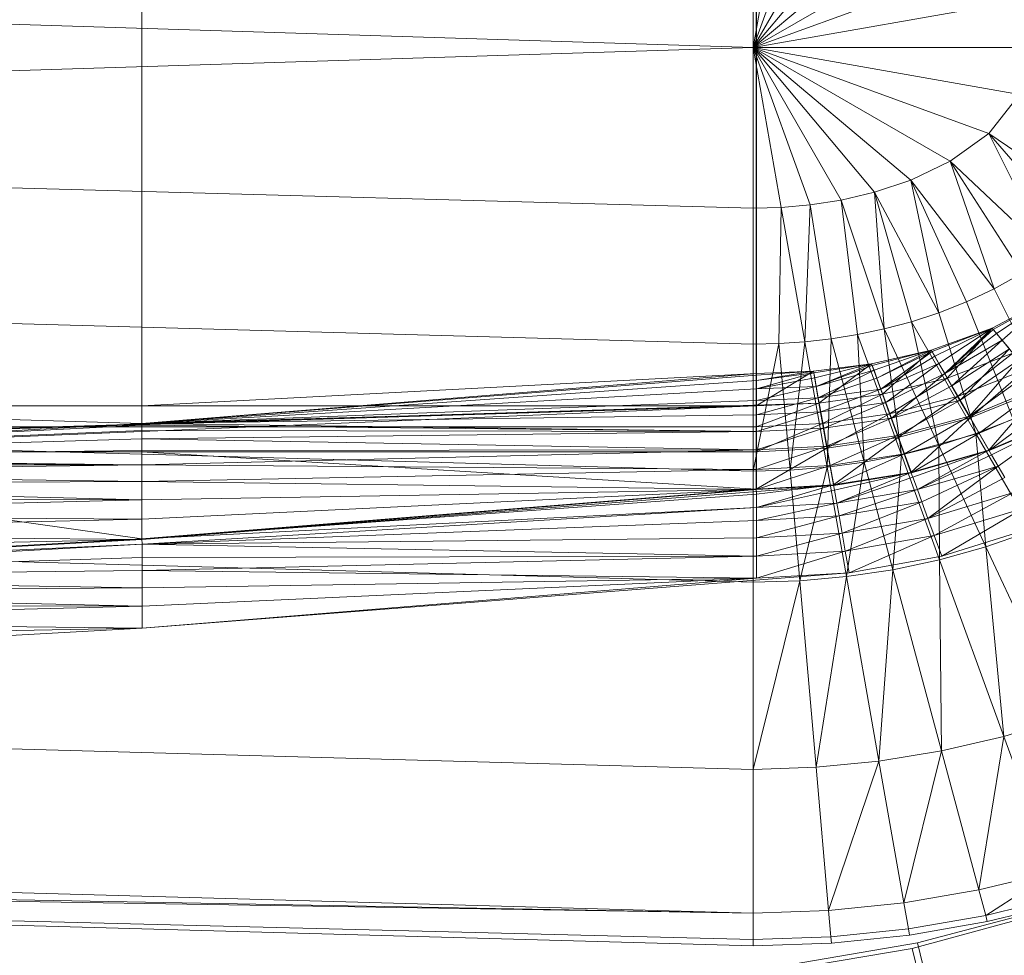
# Model space of a CAD drawing. Header units: metres. Extents: x 397.7 to 427.5, y 12.7 to 28.4.
# Tile 56 of 128: x 407.926 to 408.111, y 26.141 to 26.316. Entities that reach past the tile are written whole.
import ezdxf

# ---------------------------------------------------------------- set-up
doc = ezdxf.new("R2010")
doc.units = ezdxf.units.M
doc.layers.add('A-DETL-____-MBND', color=7, linetype='Continuous', lineweight=18)

# ---------------------------------------------------------------- blocks, each defined once
blk = doc.blocks.new('Family - Inodor P5-151873-08_ENLLUMENAT_P5')
at = {"layer": 'A-DETL-____-MBND', "color": 253, "true_color": 0xaaaaaa}
for p, q in [((0.39665, 0.26697), (0.39665, 0.13288)), ((0.39665, 0.26697), (0.39665, 0.13288)), ((0.39665, 0.13288), (0.39665, 0.26697)), ((0.39665, 0.13288), (0.39665, 0.26697)), ((0.51154, 0.26697), (0.51154, 0.13288)), ((0.51154, 0.13288), (0.51154, 0.26697)), ((0.5116, 0.13894), (0.5116, 0.2609)), ((0.5116, 0.13894), (0.5116, 0.2609)), ((0.51095, 0.19991), (0.51095, 0.22997)), ((0.51623, 0.22982), (0.51095, 0.19991)), ((0.52166, 0.22933), (0.51095, 0.19991)), ((0.52742, 0.22843), (0.51095, 0.19991)), ((0.53366, 0.22697), (0.51095, 0.19991)), ((0.54048, 0.22469), (0.51095, 0.19991)), ((0.54779, 0.22118), (0.51095, 0.19991)), ((0.51095, 0.19991), (0.00127, 0.2159)), ((0.55503, 0.21596), (0.51095, 0.19991)), ((0.5608, 0.2087), (0.51095, 0.19991)), ((0.51095, 0.19991), (0.00127, 0.18393)), ((0.56308, 0.19991), (0.51095, 0.19991)), ((0.5608, 0.19112), (0.51095, 0.19991)), ((0.55503, 0.18387), (0.51095, 0.19991)), ((0.51095, 0.19991), (0.51095, 0.16986)), ((0.54779, 0.17865), (0.51095, 0.19991)), ((0.54048, 0.17514), (0.51095, 0.19991)), ((0.53366, 0.17286), (0.51095, 0.19991)), ((0.52742, 0.17139), (0.51095, 0.19991)), ((0.52166, 0.1705), (0.51095, 0.19991)), ((0.51623, 0.17001), (0.51095, 0.19991)), ((0.5608, 0.19112), (0.55503, 0.18387)), ((0.51095, 0.16986), (0.00127, 0.18393)), ((0.55503, 0.18387), (0.54779, 0.17865)), ((0.57592, 0.16962), (0.55503, 0.18387)), ((0.55503, 0.18387), (0.56637, 0.16111)), ((0.5713, 0.16507), (0.55503, 0.18387)), ((0.54779, 0.17865), (0.54048, 0.17514)), ((0.56637, 0.16111), (0.54779, 0.17865)), ((0.54779, 0.17865), (0.55607, 0.1548)), ((0.56126, 0.1577), (0.54779, 0.17865)), ((0.54048, 0.17514), (0.53366, 0.17286)), ((0.55607, 0.1548), (0.54048, 0.17514)), ((0.54048, 0.17514), (0.54568, 0.15031)), ((0.55086, 0.15235), (0.54048, 0.17514)), ((0.52742, 0.17139), (0.52166, 0.1705)), ((0.53366, 0.17286), (0.52742, 0.17139)), ((0.53549, 0.14729), (0.52742, 0.17139)), ((0.52742, 0.17139), (0.53049, 0.14623)), ((0.54568, 0.15031), (0.53366, 0.17286)), ((0.53366, 0.17286), (0.53549, 0.14729)), ((0.54056, 0.14864), (0.53366, 0.17286)), ((0.51623, 0.17001), (0.51095, 0.16986)), ((0.51095, 0.16986), (0.51095, 0.14444)), ((0.51623, 0.17001), (0.5158, 0.14455)), ((0.52166, 0.1705), (0.51623, 0.17001)), ((0.52066, 0.14488), (0.51623, 0.17001)), ((0.52166, 0.1705), (0.52066, 0.14488)), ((0.52555, 0.14543), (0.52166, 0.1705)), ((0.51095, 0.14444), (0.00127, 0.15852)), ((0.56126, 0.1577), (0.55607, 0.1548)), ((0.55607, 0.1548), (0.55086, 0.15235)), ((0.55607, 0.1548), (0.56654, 0.13366)), ((0.56699, 0.15344), (0.55567, 0.14741)), ((0.55567, 0.14741), (0.56699, 0.15344)), ((0.55567, 0.14741), (0.56699, 0.15344)), ((0.55567, 0.14741), (0.56699, 0.15344)), ((0.55587, 0.14717), (0.56699, 0.15344)), ((0.55587, 0.14717), (0.56699, 0.15344)), ((0.5565, 0.14641), (0.56699, 0.15344)), ((0.5565, 0.14641), (0.56699, 0.15344)), ((0.55753, 0.14519), (0.56699, 0.15344)), ((0.55753, 0.14519), (0.56699, 0.15344)), ((0.55086, 0.15235), (0.54568, 0.15031)), ((0.55086, 0.15235), (0.55962, 0.13041)), ((0.54568, 0.15031), (0.54056, 0.14864)), ((0.54568, 0.15031), (0.55265, 0.12769)), ((0.54056, 0.14864), (0.53549, 0.14729)), ((0.55265, 0.12769), (0.54056, 0.14864)), ((0.54056, 0.14864), (0.54567, 0.12547)), ((0.55567, 0.14741), (0.54428, 0.14332)), ((0.54428, 0.14332), (0.55567, 0.14741)), ((0.54428, 0.14332), (0.55567, 0.14741)), ((0.54428, 0.14332), (0.55567, 0.14741)), ((0.54444, 0.14305), (0.55567, 0.14741)), ((0.54444, 0.14305), (0.55567, 0.14741)), ((0.54493, 0.1422), (0.55567, 0.14741)), ((0.54493, 0.1422), (0.55567, 0.14741)), ((0.54573, 0.14081), (0.55567, 0.14741)), ((0.54573, 0.14081), (0.55567, 0.14741)), ((0.54681, 0.13893), (0.55567, 0.14741)), ((0.54681, 0.13893), (0.55567, 0.14741)), ((0.54726, 0.13804), (0.55567, 0.14741)), ((0.54726, 0.13804), (0.55567, 0.14741)), ((0.55587, 0.14717), (0.55567, 0.14741)), ((0.55587, 0.14717), (0.55567, 0.14741)), ((0.55952, 0.14272), (0.55567, 0.14741)), ((0.55952, 0.14272), (0.55567, 0.14741)), ((0.53049, 0.14623), (0.52555, 0.14543)), ((0.53549, 0.14729), (0.53049, 0.14623)), ((0.53869, 0.1237), (0.53049, 0.14623)), ((0.53049, 0.14623), (0.53173, 0.12235)), ((0.54567, 0.12547), (0.53549, 0.14729)), ((0.53549, 0.14729), (0.53869, 0.1237)), ((0.55587, 0.14717), (0.54681, 0.13893)), ((0.54681, 0.13893), (0.55587, 0.14717)), ((0.5565, 0.14641), (0.54681, 0.13893)), ((0.54681, 0.13893), (0.5565, 0.14641)), ((0.5565, 0.14641), (0.55587, 0.14717)), ((0.5565, 0.14641), (0.55587, 0.14717)), ((0.55753, 0.14519), (0.5565, 0.14641)), ((0.55753, 0.14519), (0.5565, 0.14641)), ((0.5158, 0.14455), (0.51095, 0.14444)), ((0.5158, 0.14455), (0.51095, 0.12067)), ((0.51095, 0.12067), (0.51095, 0.14444)), ((0.52066, 0.14488), (0.5158, 0.14455)), ((0.51787, 0.12085), (0.5158, 0.14455)), ((0.52066, 0.14488), (0.51787, 0.12085)), ((0.52555, 0.14543), (0.52066, 0.14488)), ((0.52479, 0.12141), (0.52066, 0.14488)), ((0.52555, 0.14543), (0.52479, 0.12141)), ((0.53173, 0.12235), (0.52555, 0.14543)), ((0.55753, 0.14519), (0.54681, 0.13893)), ((0.54681, 0.13893), (0.55753, 0.14519)), ((0.54815, 0.13662), (0.55753, 0.14519)), ((0.54815, 0.13662), (0.55753, 0.14519)), ((0.55892, 0.14353), (0.55753, 0.14519)), ((0.55892, 0.14353), (0.55753, 0.14519)), ((0.53313, 0.14076), (0.54428, 0.14332)), ((0.53313, 0.14076), (0.54428, 0.14332)), ((0.53313, 0.14076), (0.54428, 0.14332)), ((0.53313, 0.14076), (0.54428, 0.14332)), ((0.53324, 0.14047), (0.54428, 0.14332)), ((0.53324, 0.14047), (0.54428, 0.14332)), ((0.53358, 0.13955), (0.54428, 0.14332)), ((0.53358, 0.13955), (0.54428, 0.14332)), ((0.53412, 0.13804), (0.54428, 0.14332)), ((0.53412, 0.13804), (0.54428, 0.14332)), ((0.54444, 0.14305), (0.53412, 0.13804)), ((0.53412, 0.13804), (0.54444, 0.14305)), ((0.53487, 0.136), (0.54444, 0.14305)), ((0.53487, 0.136), (0.54444, 0.14305)), ((0.54493, 0.1422), (0.53487, 0.136)), ((0.53487, 0.136), (0.54493, 0.1422)), ((0.53515, 0.13505), (0.54428, 0.14332)), ((0.53515, 0.13505), (0.54428, 0.14332)), ((0.54444, 0.14305), (0.54428, 0.14332)), ((0.54444, 0.14305), (0.54428, 0.14332)), ((0.54726, 0.13804), (0.54428, 0.14332)), ((0.54726, 0.13804), (0.54428, 0.14332)), ((0.54493, 0.1422), (0.54444, 0.14305)), ((0.54493, 0.1422), (0.54444, 0.14305)), ((0.54573, 0.14081), (0.54493, 0.1422)), ((0.54573, 0.14081), (0.54493, 0.1422)), ((0.54726, 0.13804), (0.55952, 0.14272)), ((0.54726, 0.13804), (0.55952, 0.14272)), ((0.55952, 0.14272), (0.54726, 0.13804)), ((0.55892, 0.14353), (0.54815, 0.13662)), ((0.54815, 0.13662), (0.55892, 0.14353)), ((0.54921, 0.13467), (0.55952, 0.14272)), ((0.54921, 0.13467), (0.55952, 0.14272)), ((0.5497, 0.13393), (0.55892, 0.14353)), ((0.5497, 0.13393), (0.55892, 0.14353)), ((0.53313, 0.14076), (0.52228, 0.13938)), ((0.52228, 0.13938), (0.53313, 0.14076)), ((0.52228, 0.13938), (0.53313, 0.14076)), ((0.52228, 0.13938), (0.53313, 0.14076)), ((0.52233, 0.13907), (0.53313, 0.14076)), ((0.52233, 0.13907), (0.53313, 0.14076)), ((0.5225, 0.13811), (0.53313, 0.14076)), ((0.5225, 0.13811), (0.53313, 0.14076)), ((0.52278, 0.13653), (0.53313, 0.14076)), ((0.52278, 0.13653), (0.53313, 0.14076)), ((0.53324, 0.14047), (0.52278, 0.13653)), ((0.52278, 0.13653), (0.53324, 0.14047)), ((0.52327, 0.1334), (0.53313, 0.14076)), ((0.52327, 0.1334), (0.53313, 0.14076)), ((0.53324, 0.14047), (0.53313, 0.14076)), ((0.53324, 0.14047), (0.53313, 0.14076)), ((0.53515, 0.13505), (0.53313, 0.14076)), ((0.53515, 0.13505), (0.53313, 0.14076)), ((0.53358, 0.13955), (0.53324, 0.14047)), ((0.53358, 0.13955), (0.53324, 0.14047)), ((0.54573, 0.14081), (0.53487, 0.136)), ((0.53487, 0.136), (0.54573, 0.14081)), ((0.53578, 0.13349), (0.54573, 0.14081)), ((0.53578, 0.13349), (0.54573, 0.14081)), ((0.54681, 0.13893), (0.54573, 0.14081)), ((0.54681, 0.13893), (0.54573, 0.14081)), ((0.56065, 0.14147), (0.5497, 0.13393)), ((0.5497, 0.13393), (0.56065, 0.14147)), ((0.55142, 0.13096), (0.56065, 0.14147)), ((0.55142, 0.13096), (0.56065, 0.14147)), ((0.39665, 0.13288), (0.5116, 0.13894)), ((0.39665, 0.13288), (0.5116, 0.13894)), ((0.5116, 0.13894), (0.39665, 0.1296)), ((0.39665, 0.1296), (0.5116, 0.13894)), ((0.39665, 0.1296), (0.5116, 0.13894)), ((0.39665, 0.13288), (0.5116, 0.13894)), ((0.39665, 0.13288), (0.5116, 0.13894)), ((0.5116, 0.13863), (0.39665, 0.1296)), ((0.39665, 0.1296), (0.5116, 0.13863)), ((0.51154, 0.13288), (0.52228, 0.13938)), ((0.51154, 0.13288), (0.52228, 0.13938)), ((0.5116, 0.13894), (0.51154, 0.13288)), ((0.51154, 0.13288), (0.5116, 0.13894)), ((0.51154, 0.13288), (0.5116, 0.13894)), ((0.5116, 0.13894), (0.52228, 0.13938)), ((0.5116, 0.13765), (0.52228, 0.13938)), ((0.5116, 0.13863), (0.52228, 0.13938)), ((0.5116, 0.13894), (0.52228, 0.13938)), ((0.5116, 0.13765), (0.52228, 0.13938)), ((0.5116, 0.13863), (0.52228, 0.13938)), ((0.5116, 0.13894), (0.52228, 0.13938)), ((0.5116, 0.13894), (0.52228, 0.13938)), ((0.52233, 0.13907), (0.5116, 0.13765)), ((0.5116, 0.13605), (0.52233, 0.13907)), ((0.5116, 0.13605), (0.52233, 0.13907)), ((0.5116, 0.13765), (0.52233, 0.13907)), ((0.5116, 0.13863), (0.5116, 0.13894)), ((0.5116, 0.13863), (0.5116, 0.13894)), ((0.5116, 0.13765), (0.5116, 0.13863)), ((0.5116, 0.13765), (0.5116, 0.13863)), ((0.52233, 0.13907), (0.52228, 0.13938)), ((0.52233, 0.13907), (0.52228, 0.13938)), ((0.52327, 0.1334), (0.52228, 0.13938)), ((0.52327, 0.1334), (0.52228, 0.13938)), ((0.5225, 0.13811), (0.52233, 0.13907)), ((0.5225, 0.13811), (0.52233, 0.13907)), ((0.53358, 0.13955), (0.52278, 0.13653)), ((0.52278, 0.13653), (0.53358, 0.13955)), ((0.52316, 0.13439), (0.53358, 0.13955)), ((0.52316, 0.13439), (0.53358, 0.13955)), ((0.53412, 0.13804), (0.53358, 0.13955)), ((0.53412, 0.13804), (0.53358, 0.13955)), ((0.54681, 0.13893), (0.53578, 0.13349)), ((0.53578, 0.13349), (0.54681, 0.13893)), ((0.53684, 0.13057), (0.54681, 0.13893)), ((0.53684, 0.13057), (0.54681, 0.13893)), ((0.54815, 0.13662), (0.54681, 0.13893)), ((0.54815, 0.13662), (0.54681, 0.13893)), ((0.56202, 0.13974), (0.54921, 0.13467)), ((0.54921, 0.13467), (0.56202, 0.13974)), ((0.56264, 0.1391), (0.55142, 0.13096)), ((0.55142, 0.13096), (0.56264, 0.1391)), ((0.55155, 0.13062), (0.56202, 0.13974)), ((0.55155, 0.13062), (0.56202, 0.13974)), ((0.5116, 0.13765), (0.39665, 0.1296)), ((0.39665, 0.1296), (0.5116, 0.13765)), ((0.5225, 0.13811), (0.5116, 0.13605)), ((0.5116, 0.13605), (0.5225, 0.13811)), ((0.5116, 0.13605), (0.5116, 0.13765)), ((0.5116, 0.13605), (0.5116, 0.13765)), ((0.52278, 0.13653), (0.5116, 0.13605)), ((0.5116, 0.13388), (0.52278, 0.13653)), ((0.5116, 0.13605), (0.52278, 0.13653)), ((0.5116, 0.13388), (0.52278, 0.13653)), ((0.52278, 0.13653), (0.5225, 0.13811)), ((0.52278, 0.13653), (0.5225, 0.13811)), ((0.52316, 0.13439), (0.52278, 0.13653)), ((0.52316, 0.13439), (0.52278, 0.13653)), ((0.53412, 0.13804), (0.52316, 0.13439)), ((0.52316, 0.13439), (0.53412, 0.13804)), ((0.53487, 0.136), (0.53412, 0.13804)), ((0.53487, 0.136), (0.53412, 0.13804)), ((0.53515, 0.13505), (0.54726, 0.13804)), ((0.53515, 0.13505), (0.54726, 0.13804)), ((0.54726, 0.13804), (0.53515, 0.13505)), ((0.53648, 0.13139), (0.54726, 0.13804)), ((0.53648, 0.13139), (0.54726, 0.13804)), ((0.54815, 0.13662), (0.53684, 0.13057)), ((0.53684, 0.13057), (0.54815, 0.13662)), ((0.54921, 0.13467), (0.54726, 0.13804)), ((0.54921, 0.13467), (0.54726, 0.13804)), ((0.5497, 0.13393), (0.54815, 0.13662)), ((0.5497, 0.13393), (0.54815, 0.13662)), ((0.56484, 0.13647), (0.55142, 0.13096)), ((0.55142, 0.13096), (0.56484, 0.13647)), ((0.55325, 0.12779), (0.56484, 0.13647)), ((0.55325, 0.12779), (0.56484, 0.13647)), ((0.51095, 0.12067), (0.00127, 0.13475)), ((0.5116, 0.13605), (0.39665, 0.1296)), ((0.39665, 0.1296), (0.5116, 0.13605)), ((0.5116, 0.13388), (0.5116, 0.13605)), ((0.5116, 0.13388), (0.5116, 0.13605)), ((0.53487, 0.136), (0.52316, 0.13439)), ((0.52316, 0.13439), (0.53487, 0.136)), ((0.52327, 0.1334), (0.53515, 0.13505)), ((0.52327, 0.1334), (0.53515, 0.13505)), ((0.53515, 0.13505), (0.52327, 0.1334)), ((0.52362, 0.13176), (0.53487, 0.136)), ((0.52362, 0.13176), (0.53487, 0.136)), ((0.52395, 0.12956), (0.53515, 0.13505)), ((0.52395, 0.12956), (0.53515, 0.13505)), ((0.53578, 0.13349), (0.53487, 0.136)), ((0.53578, 0.13349), (0.53487, 0.136)), ((0.53648, 0.13139), (0.53515, 0.13505)), ((0.53648, 0.13139), (0.53515, 0.13505)), ((0.54921, 0.13467), (0.53648, 0.13139)), ((0.53648, 0.13139), (0.54921, 0.13467)), ((0.53808, 0.127), (0.54921, 0.13467)), ((0.53808, 0.127), (0.54921, 0.13467)), ((0.55155, 0.13062), (0.54921, 0.13467)), ((0.55155, 0.13062), (0.54921, 0.13467)), ((0.56503, 0.13616), (0.55155, 0.13062)), ((0.55155, 0.13062), (0.56503, 0.13616)), ((0.55504, 0.12458), (0.56503, 0.13616)), ((0.55504, 0.12458), (0.56503, 0.13616)), ((0.52327, 0.1334), (0.00127, 0.11723)), ((0.00187, 0.11726), (0.52327, 0.1334)), ((0.00187, 0.11726), (0.52327, 0.1334)), ((0.00187, 0.11726), (0.51154, 0.13288)), ((0.00187, 0.11726), (0.51154, 0.13288)), ((0.28176, 0.13288), (0.39665, 0.13288)), ((0.39665, 0.13288), (0.28176, 0.13288)), ((0.39665, 0.13288), (0.28176, 0.13288)), ((0.39665, 0.1296), (0.28176, 0.13288)), ((0.39665, 0.13288), (0.28176, 0.13288)), ((0.39665, 0.1296), (0.28176, 0.13288)), ((0.28176, 0.12326), (0.51154, 0.13288)), ((0.28176, 0.12326), (0.51154, 0.13288)), ((0.5116, 0.13388), (0.39665, 0.1296)), ((0.39665, 0.1296), (0.5116, 0.13388)), ((0.51154, 0.13288), (0.39665, 0.13288)), ((0.39665, 0.1296), (0.39665, 0.13288)), ((0.51154, 0.13288), (0.39665, 0.13288)), ((0.39665, 0.13288), (0.39665, 0.12899)), ((0.51154, 0.13288), (0.39665, 0.13288)), ((0.39665, 0.12899), (0.39665, 0.13288)), ((0.51154, 0.13288), (0.39665, 0.13288)), ((0.51154, 0.13288), (0.39665, 0.1296)), ((0.51154, 0.13288), (0.39665, 0.13288)), ((0.39665, 0.1296), (0.51154, 0.13288)), ((0.51154, 0.13288), (0.52327, 0.1334)), ((0.51154, 0.12899), (0.52327, 0.1334)), ((0.51154, 0.13288), (0.52327, 0.1334)), ((0.51154, 0.12899), (0.52327, 0.1334)), ((0.52327, 0.1334), (0.51154, 0.13288)), ((0.51154, 0.13288), (0.52327, 0.1334)), ((0.51154, 0.12899), (0.51154, 0.13288)), ((0.51154, 0.13288), (0.51154, 0.12899)), ((0.52316, 0.13439), (0.5116, 0.13388)), ((0.5116, 0.1312), (0.52316, 0.13439)), ((0.5116, 0.13388), (0.52316, 0.13439)), ((0.5116, 0.1312), (0.52316, 0.13439)), ((0.5116, 0.1312), (0.5116, 0.13388)), ((0.5116, 0.1312), (0.5116, 0.13388)), ((0.52362, 0.13176), (0.52316, 0.13439)), ((0.52362, 0.13176), (0.52316, 0.13439)), ((0.52395, 0.12956), (0.52327, 0.1334)), ((0.52395, 0.12956), (0.52327, 0.1334)), ((0.53578, 0.13349), (0.52362, 0.13176)), ((0.52362, 0.13176), (0.53578, 0.13349)), ((0.52416, 0.1287), (0.53578, 0.13349)), ((0.52416, 0.1287), (0.53578, 0.13349)), ((0.53684, 0.13057), (0.53578, 0.13349)), ((0.53684, 0.13057), (0.53578, 0.13349)), ((0.5497, 0.13393), (0.53684, 0.13057)), ((0.53684, 0.13057), (0.5497, 0.13393)), ((0.53802, 0.12735), (0.5497, 0.13393)), ((0.53802, 0.12735), (0.5497, 0.13393)), ((0.55142, 0.13096), (0.5497, 0.13393)), ((0.55142, 0.13096), (0.5497, 0.13393)), ((0.5672, 0.13367), (0.55325, 0.12779)), ((0.55325, 0.12779), (0.5672, 0.13367)), ((0.55513, 0.12452), (0.5672, 0.13367)), ((0.55513, 0.12452), (0.5672, 0.13367)), ((0.5116, 0.1312), (0.39665, 0.1296)), ((0.39665, 0.1296), (0.5116, 0.1312)), ((0.52362, 0.13176), (0.5116, 0.1312)), ((0.5116, 0.1281), (0.52362, 0.13176)), ((0.5116, 0.1312), (0.52362, 0.13176)), ((0.5116, 0.1281), (0.52362, 0.13176)), ((0.5116, 0.1281), (0.5116, 0.1312)), ((0.5116, 0.1281), (0.5116, 0.1312)), ((0.52416, 0.1287), (0.52362, 0.13176)), ((0.52416, 0.1287), (0.52362, 0.13176)), ((0.53648, 0.13139), (0.52395, 0.12956)), ((0.52395, 0.12956), (0.53648, 0.13139)), ((0.52476, 0.12496), (0.53648, 0.13139)), ((0.52476, 0.12496), (0.53648, 0.13139)), ((0.53808, 0.127), (0.53648, 0.13139)), ((0.53808, 0.127), (0.53648, 0.13139)), ((0.55142, 0.13096), (0.53802, 0.12735)), ((0.53802, 0.12735), (0.55142, 0.13096)), ((0.53927, 0.12391), (0.55142, 0.13096)), ((0.53927, 0.12391), (0.55142, 0.13096)), ((0.55325, 0.12779), (0.55142, 0.13096)), ((0.55325, 0.12779), (0.55142, 0.13096)), ((0.56951, 0.13081), (0.55504, 0.12458)), ((0.55504, 0.12458), (0.56951, 0.13081)), ((0.56962, 0.13078), (0.55513, 0.12452)), ((0.55558, 0.12374), (0.56951, 0.13081)), ((0.55558, 0.12374), (0.56951, 0.13081)), ((0.55681, 0.12161), (0.56951, 0.13081)), ((0.55681, 0.12161), (0.56951, 0.13081)), ((0.28176, 0.12326), (0.39665, 0.1296)), ((0.28176, 0.12326), (0.39665, 0.1296)), ((0.39665, 0.1296), (0.28176, 0.12326)), ((0.28176, 0.12326), (0.39665, 0.1296)), ((0.39665, 0.12929), (0.28176, 0.12326)), ((0.28176, 0.12326), (0.39665, 0.12929)), ((0.28176, 0.12899), (0.39665, 0.12899)), ((0.39665, 0.12899), (0.28176, 0.12899)), ((0.5116, 0.1281), (0.39665, 0.1296)), ((0.5116, 0.1281), (0.39665, 0.1296)), ((0.39665, 0.12929), (0.39665, 0.1296)), ((0.39665, 0.12929), (0.39665, 0.1296)), ((0.5116, 0.1281), (0.39665, 0.12929)), ((0.5116, 0.1281), (0.39665, 0.12929)), ((0.39665, 0.12831), (0.39665, 0.12929)), ((0.39665, 0.12831), (0.39665, 0.12929)), ((0.39665, 0.12899), (0.51154, 0.12899)), ((0.39665, 0.12899), (0.39665, 0.12431)), ((0.51154, 0.12899), (0.39665, 0.12899)), ((0.39665, 0.12431), (0.39665, 0.12899)), ((0.52395, 0.12956), (0.51154, 0.12899)), ((0.51154, 0.12431), (0.52395, 0.12956)), ((0.51154, 0.12899), (0.52395, 0.12956)), ((0.51154, 0.12431), (0.52395, 0.12956)), ((0.51154, 0.12431), (0.51154, 0.12899)), ((0.51154, 0.12899), (0.51154, 0.12431)), ((0.52476, 0.12496), (0.52395, 0.12956)), ((0.52476, 0.12496), (0.52395, 0.12956)), ((0.53684, 0.13057), (0.52416, 0.1287)), ((0.52416, 0.1287), (0.53684, 0.13057)), ((0.52475, 0.12532), (0.53684, 0.13057)), ((0.52475, 0.12532), (0.53684, 0.13057)), ((0.53802, 0.12735), (0.53684, 0.13057)), ((0.53802, 0.12735), (0.53684, 0.13057)), ((0.55155, 0.13062), (0.53808, 0.127)), ((0.53808, 0.127), (0.55155, 0.13062)), ((0.54047, 0.12044), (0.55155, 0.13062)), ((0.54047, 0.12044), (0.55155, 0.13062)), ((0.55504, 0.12458), (0.55155, 0.13062)), ((0.55504, 0.12458), (0.55155, 0.13062)), ((0.55962, 0.13041), (0.55265, 0.12769)), ((0.39665, 0.12831), (0.28176, 0.12326)), ((0.28176, 0.12326), (0.39665, 0.12831)), ((0.5116, 0.1281), (0.39665, 0.12831)), ((0.5116, 0.1281), (0.39665, 0.12831)), ((0.39665, 0.12671), (0.39665, 0.12831)), ((0.39665, 0.12671), (0.39665, 0.12831)), ((0.5116, 0.1281), (0.39665, 0.12671)), ((0.39665, 0.12671), (0.5116, 0.1281)), ((0.52416, 0.1287), (0.5116, 0.1281)), ((0.5116, 0.12467), (0.52416, 0.1287)), ((0.5116, 0.1281), (0.52416, 0.1287)), ((0.5116, 0.12467), (0.52416, 0.1287)), ((0.5116, 0.12467), (0.5116, 0.1281)), ((0.5116, 0.12467), (0.5116, 0.1281)), ((0.52475, 0.12532), (0.52416, 0.1287)), ((0.52475, 0.12532), (0.52416, 0.1287)), ((0.53802, 0.12735), (0.52475, 0.12532)), ((0.52475, 0.12532), (0.53802, 0.12735)), ((0.52539, 0.12172), (0.53802, 0.12735)), ((0.52539, 0.12172), (0.53802, 0.12735)), ((0.53927, 0.12391), (0.53802, 0.12735)), ((0.53927, 0.12391), (0.53802, 0.12735)), ((0.55325, 0.12779), (0.53927, 0.12391)), ((0.53927, 0.12391), (0.55325, 0.12779)), ((0.54056, 0.12037), (0.55325, 0.12779)), ((0.54056, 0.12037), (0.55325, 0.12779)), ((0.55265, 0.12769), (0.54567, 0.12547)), ((0.56314, 0.10952), (0.55265, 0.12769)), ((0.55265, 0.12769), (0.55451, 0.1065)), ((0.55513, 0.12452), (0.55325, 0.12779)), ((0.55513, 0.12452), (0.55325, 0.12779)), ((0.39665, 0.12671), (0.28176, 0.12326)), ((0.28176, 0.12326), (0.39665, 0.12671)), ((0.5116, 0.12467), (0.39665, 0.12671)), ((0.5116, 0.12467), (0.39665, 0.12671)), ((0.39665, 0.12454), (0.39665, 0.12671)), ((0.39665, 0.12454), (0.39665, 0.12671)), ((0.52475, 0.12532), (0.5116, 0.12467)), ((0.5116, 0.12101), (0.52475, 0.12532)), ((0.5116, 0.12467), (0.52475, 0.12532)), ((0.5116, 0.12101), (0.52475, 0.12532)), ((0.52539, 0.12172), (0.52475, 0.12532)), ((0.52539, 0.12172), (0.52475, 0.12532)), ((0.53808, 0.127), (0.52476, 0.12496)), ((0.52476, 0.12496), (0.53808, 0.127)), ((0.52597, 0.11809), (0.53808, 0.127)), ((0.52597, 0.11809), (0.53808, 0.127)), ((0.54047, 0.12044), (0.53808, 0.127)), ((0.54047, 0.12044), (0.53808, 0.127)), ((0.54567, 0.12547), (0.53869, 0.1237)), ((0.55451, 0.1065), (0.54567, 0.12547)), ((0.54567, 0.12547), (0.54583, 0.10408)), ((0.39665, 0.12454), (0.28176, 0.12326)), ((0.28176, 0.12326), (0.39665, 0.12454)), ((0.28176, 0.12431), (0.39665, 0.12431)), ((0.39665, 0.12431), (0.28176, 0.12431)), ((0.39665, 0.10799), (0.28176, 0.12431)), ((0.39665, 0.10799), (0.28176, 0.12431)), ((0.5116, 0.12467), (0.39665, 0.12454)), ((0.39665, 0.12186), (0.5116, 0.12467)), ((0.39665, 0.12454), (0.5116, 0.12467)), ((0.39665, 0.12186), (0.5116, 0.12467)), ((0.39665, 0.12186), (0.39665, 0.12454)), ((0.39665, 0.12186), (0.39665, 0.12454)), ((0.39665, 0.12431), (0.51154, 0.12431)), ((0.39665, 0.12431), (0.39665, 0.10799)), ((0.51154, 0.12431), (0.39665, 0.12431)), ((0.51154, 0.11733), (0.39665, 0.12431)), ((0.51154, 0.11733), (0.39665, 0.12431)), ((0.39665, 0.10799), (0.39665, 0.12431)), ((0.52476, 0.12496), (0.51154, 0.12431)), ((0.51154, 0.11733), (0.52476, 0.12496)), ((0.51154, 0.12431), (0.52476, 0.12496)), ((0.51154, 0.11733), (0.52476, 0.12496)), ((0.51154, 0.11733), (0.51154, 0.12431)), ((0.51154, 0.12431), (0.51154, 0.11733)), ((0.5116, 0.12101), (0.5116, 0.12467)), ((0.5116, 0.12101), (0.5116, 0.12467)), ((0.52597, 0.11809), (0.52476, 0.12496)), ((0.52597, 0.11809), (0.52476, 0.12496)), ((0.53927, 0.12391), (0.52539, 0.12172)), ((0.52539, 0.12172), (0.53927, 0.12391)), ((0.52605, 0.11801), (0.53927, 0.12391)), ((0.52605, 0.11801), (0.53927, 0.12391)), ((0.53869, 0.1237), (0.53173, 0.12235)), ((0.53869, 0.1237), (0.53712, 0.10224)), ((0.54583, 0.10408), (0.53869, 0.1237)), ((0.54056, 0.12037), (0.53927, 0.12391)), ((0.54056, 0.12037), (0.53927, 0.12391)), ((0.55504, 0.12458), (0.54047, 0.12044)), ((0.54047, 0.12044), (0.55504, 0.12458)), ((0.55513, 0.12452), (0.54056, 0.12037)), ((0.54086, 0.11952), (0.55504, 0.12458)), ((0.54086, 0.11952), (0.55504, 0.12458)), ((0.5417, 0.11721), (0.55504, 0.12458)), ((0.5417, 0.11721), (0.55504, 0.12458)), ((0.55558, 0.12374), (0.5417, 0.11721)), ((0.5417, 0.11721), (0.55558, 0.12374)), ((0.55558, 0.12374), (0.55504, 0.12458)), ((0.55558, 0.12374), (0.55504, 0.12458)), ((0.55681, 0.12161), (0.55558, 0.12374)), ((0.55681, 0.12161), (0.55558, 0.12374)), ((0.39665, 0.12186), (0.28176, 0.12326)), ((0.39665, 0.12186), (0.28176, 0.12326)), ((0.39665, 0.12186), (0.28176, 0.12295)), ((0.39665, 0.12186), (0.28176, 0.12295)), ((0.39665, 0.12186), (0.28176, 0.12197)), ((0.39665, 0.12186), (0.28176, 0.12197)), ((0.39665, 0.12186), (0.28176, 0.12037)), ((0.28176, 0.12037), (0.39665, 0.12186)), ((0.5116, 0.12101), (0.39665, 0.12186)), ((0.5116, 0.12101), (0.39665, 0.12186)), ((0.39665, 0.11876), (0.39665, 0.12186)), ((0.39665, 0.11876), (0.39665, 0.12186)), ((0.52539, 0.12172), (0.5116, 0.12101)), ((0.5116, 0.11724), (0.52539, 0.12172)), ((0.5116, 0.12101), (0.52539, 0.12172)), ((0.5116, 0.11724), (0.52539, 0.12172)), ((0.53173, 0.12235), (0.52479, 0.12141)), ((0.52605, 0.11801), (0.52539, 0.12172)), ((0.52605, 0.11801), (0.52539, 0.12172)), ((0.53173, 0.12235), (0.5284, 0.10094)), ((0.53712, 0.10224), (0.53173, 0.12235)), ((0.55681, 0.12161), (0.5417, 0.11721)), ((0.5417, 0.11721), (0.55681, 0.12161)), ((0.54253, 0.11492), (0.55681, 0.12161)), ((0.54253, 0.11492), (0.55681, 0.12161)), ((0.54366, 0.11184), (0.55681, 0.12161)), ((0.54366, 0.11184), (0.55681, 0.12161)), ((0.55803, 0.1195), (0.55681, 0.12161)), ((0.55803, 0.1195), (0.55681, 0.12161)), ((0.39665, 0.11876), (0.28176, 0.12037)), ((0.39665, 0.11876), (0.28176, 0.12037)), ((0.5116, 0.12101), (0.39665, 0.11876)), ((0.39665, 0.11876), (0.5116, 0.12101)), ((0.51787, 0.12085), (0.51095, 0.12067)), ((0.51095, 0.09991), (0.51095, 0.12067)), ((0.5116, 0.11724), (0.5116, 0.12101)), ((0.5116, 0.11724), (0.5116, 0.12101)), ((0.52479, 0.12141), (0.51787, 0.12085)), ((0.51968, 0.10017), (0.51787, 0.12085)), ((0.52479, 0.12141), (0.51968, 0.10017)), ((0.5284, 0.10094), (0.52479, 0.12141)), ((0.54047, 0.12044), (0.52597, 0.11809)), ((0.52597, 0.11809), (0.54047, 0.12044)), ((0.54056, 0.12037), (0.52605, 0.11801)), ((0.5262, 0.11712), (0.54047, 0.12044)), ((0.5262, 0.11712), (0.54047, 0.12044)), ((0.52662, 0.1147), (0.54047, 0.12044)), ((0.52662, 0.1147), (0.54047, 0.12044)), ((0.54086, 0.11952), (0.54047, 0.12044)), ((0.54086, 0.11952), (0.54047, 0.12044)), ((0.39665, 0.11876), (0.28176, 0.11819)), ((0.28176, 0.11819), (0.39665, 0.11876)), ((0.39665, 0.11533), (0.28176, 0.11819)), ((0.39665, 0.11533), (0.28176, 0.11819)), ((0.5116, 0.11724), (0.39665, 0.11876)), ((0.39665, 0.11533), (0.39665, 0.11876)), ((0.5116, 0.11724), (0.39665, 0.11876)), ((0.39665, 0.11533), (0.39665, 0.11876)), ((0.39665, 0.1079), (0.52605, 0.11801)), ((0.52597, 0.11809), (0.51154, 0.11733)), ((0.51154, 0.11733), (0.52597, 0.11809)), ((0.5116, 0.11634), (0.52597, 0.11809)), ((0.5116, 0.11388), (0.52597, 0.11809)), ((0.5116, 0.11388), (0.52597, 0.11809)), ((0.5116, 0.11634), (0.52597, 0.11809)), ((0.52605, 0.11801), (0.5116, 0.11724)), ((0.5116, 0.11724), (0.52605, 0.11801)), ((0.5262, 0.11712), (0.52597, 0.11809)), ((0.5262, 0.11712), (0.52597, 0.11809)), ((0.54086, 0.11952), (0.52662, 0.1147)), ((0.52662, 0.1147), (0.54086, 0.11952)), ((0.5417, 0.11721), (0.54086, 0.11952)), ((0.5417, 0.11721), (0.54086, 0.11952)), ((0.55803, 0.1195), (0.54366, 0.11184)), ((0.54366, 0.11184), (0.55803, 0.1195)), ((0.51154, 0.11733), (0.39665, 0.10799)), ((0.39665, 0.10799), (0.51154, 0.11733)), ((0.5116, 0.11724), (0.39665, 0.11533)), ((0.39665, 0.1079), (0.5116, 0.11724)), ((0.39665, 0.11167), (0.5116, 0.11724)), ((0.39665, 0.11533), (0.5116, 0.11724)), ((0.39665, 0.1079), (0.5116, 0.11724)), ((0.39665, 0.11167), (0.5116, 0.11724)), ((0.5116, 0.11634), (0.39665, 0.10799)), ((0.39665, 0.10799), (0.5116, 0.11634)), ((0.5116, 0.11634), (0.51154, 0.11733)), ((0.5116, 0.11634), (0.51154, 0.11733)), ((0.5262, 0.11712), (0.5116, 0.11388)), ((0.5116, 0.11388), (0.5262, 0.11712)), ((0.5116, 0.11388), (0.5116, 0.11634)), ((0.5116, 0.11388), (0.5116, 0.11634)), ((0.52662, 0.1147), (0.5262, 0.11712)), ((0.52662, 0.1147), (0.5262, 0.11712)), ((0.5417, 0.11721), (0.52662, 0.1147)), ((0.52662, 0.1147), (0.5417, 0.11721)), ((0.52705, 0.1123), (0.5417, 0.11721)), ((0.52705, 0.1123), (0.5417, 0.11721)), ((0.54253, 0.11492), (0.5417, 0.11721)), ((0.54253, 0.11492), (0.5417, 0.11721)), ((0.55967, 0.11666), (0.54366, 0.11184)), ((0.54366, 0.11184), (0.55967, 0.11666)), ((0.54482, 0.10863), (0.55967, 0.11666)), ((0.54482, 0.10863), (0.55967, 0.11666)), ((0.39665, 0.11533), (0.28176, 0.11552)), ((0.39665, 0.11533), (0.28176, 0.11552)), ((0.39665, 0.11533), (0.28176, 0.11242)), ((0.28176, 0.11242), (0.39665, 0.11533)), ((0.39665, 0.11167), (0.39665, 0.11533)), ((0.39665, 0.11167), (0.39665, 0.11533)), ((0.52662, 0.1147), (0.5116, 0.11388)), ((0.5116, 0.11145), (0.52662, 0.1147)), ((0.5116, 0.11388), (0.52662, 0.1147)), ((0.5116, 0.11145), (0.52662, 0.1147)), ((0.52705, 0.1123), (0.52662, 0.1147)), ((0.52705, 0.1123), (0.52662, 0.1147)), ((0.54253, 0.11492), (0.52705, 0.1123)), ((0.52705, 0.1123), (0.54253, 0.11492)), ((0.52762, 0.10907), (0.54253, 0.11492)), ((0.52762, 0.10907), (0.54253, 0.11492)), ((0.54366, 0.11184), (0.54253, 0.11492)), ((0.54366, 0.11184), (0.54253, 0.11492)), ((0.51095, 0.09991), (0.00127, 0.11399)), ((0.39665, 0.11167), (0.28176, 0.11242)), ((0.39665, 0.11167), (0.28176, 0.11242)), ((0.5116, 0.11388), (0.39665, 0.10799)), ((0.39665, 0.10799), (0.5116, 0.11388)), ((0.3967, 0.10699), (0.5116, 0.11388)), ((0.3967, 0.10699), (0.5116, 0.11388)), ((0.5116, 0.11145), (0.5116, 0.11388)), ((0.5116, 0.11145), (0.5116, 0.11388)), ((0.56138, 0.1137), (0.54482, 0.10863)), ((0.54482, 0.10863), (0.56138, 0.1137)), ((0.54623, 0.10478), (0.56138, 0.1137)), ((0.54623, 0.10478), (0.56138, 0.1137)), ((0.39665, 0.11167), (0.28176, 0.10898)), ((0.28176, 0.10898), (0.39665, 0.11167)), ((0.39665, 0.1079), (0.39665, 0.11167)), ((0.39665, 0.1079), (0.39665, 0.11167)), ((0.5116, 0.11145), (0.3967, 0.10699)), ((0.3967, 0.10699), (0.5116, 0.11145)), ((0.52705, 0.1123), (0.5116, 0.11145)), ((0.5116, 0.10817), (0.52705, 0.1123)), ((0.5116, 0.11145), (0.52705, 0.1123)), ((0.5116, 0.10817), (0.52705, 0.1123)), ((0.5116, 0.10817), (0.5116, 0.11145)), ((0.5116, 0.10817), (0.5116, 0.11145)), ((0.52762, 0.10907), (0.52705, 0.1123)), ((0.52762, 0.10907), (0.52705, 0.1123)), ((0.54366, 0.11184), (0.52762, 0.10907)), ((0.52762, 0.10907), (0.54366, 0.11184)), ((0.52821, 0.1057), (0.54366, 0.11184)), ((0.52821, 0.1057), (0.54366, 0.11184)), ((0.54482, 0.10863), (0.54366, 0.11184)), ((0.54482, 0.10863), (0.54366, 0.11184)), ((0.39665, 0.1079), (0.28176, 0.10898)), ((0.39665, 0.1079), (0.28176, 0.10898)), ((0.52762, 0.10907), (0.5116, 0.10817)), ((0.5116, 0.10475), (0.52762, 0.10907)), ((0.5116, 0.10817), (0.52762, 0.10907)), ((0.5116, 0.10475), (0.52762, 0.10907)), ((0.52821, 0.1057), (0.52762, 0.10907)), ((0.52821, 0.1057), (0.52762, 0.10907)), ((0.56343, 0.11016), (0.54623, 0.10478)), ((0.56314, 0.10952), (0.55451, 0.1065)), ((0.39665, 0.10799), (0.28175, 0.10165)), ((0.28175, 0.10165), (0.39665, 0.10799)), ((0.3967, 0.10699), (0.28175, 0.10165)), ((0.28175, 0.10165), (0.3967, 0.10699)), ((0.39665, 0.1079), (0.28176, 0.10533)), ((0.28176, 0.10156), (0.39665, 0.1079)), ((0.28176, 0.10533), (0.39665, 0.1079)), ((0.28181, 0.10065), (0.3967, 0.10699)), ((0.28181, 0.10065), (0.3967, 0.10699)), ((0.3967, 0.10699), (0.39665, 0.10799)), ((0.3967, 0.10699), (0.39665, 0.10799)), ((0.5116, 0.10817), (0.3967, 0.10699)), ((0.3967, 0.10699), (0.5116, 0.10817)), ((0.5116, 0.10475), (0.3967, 0.10699)), ((0.5116, 0.10475), (0.3967, 0.10699)), ((0.3967, 0.10454), (0.3967, 0.10699)), ((0.3967, 0.10454), (0.3967, 0.10699)), ((0.5116, 0.10475), (0.5116, 0.10817)), ((0.5116, 0.10475), (0.5116, 0.10817)), ((0.54482, 0.10863), (0.52821, 0.1057)), ((0.52821, 0.1057), (0.54482, 0.10863)), ((0.52893, 0.10167), (0.54482, 0.10863)), ((0.52893, 0.10167), (0.54482, 0.10863)), ((0.54623, 0.10478), (0.54482, 0.10863)), ((0.54623, 0.10478), (0.54482, 0.10863)), ((0.52821, 0.1057), (0.5116, 0.10475)), ((0.5116, 0.10065), (0.52821, 0.1057)), ((0.5116, 0.10475), (0.52821, 0.1057)), ((0.5116, 0.10065), (0.52821, 0.1057)), ((0.52893, 0.10167), (0.52821, 0.1057)), ((0.52893, 0.10167), (0.52821, 0.1057)), ((0.55451, 0.1065), (0.54583, 0.10408)), ((0.5694, 0.07457), (0.55451, 0.1065)), ((0.55451, 0.1065), (0.55786, 0.07104)), ((0.3967, 0.10454), (0.28181, 0.10065)), ((0.28181, 0.10065), (0.3967, 0.10454)), ((0.5116, 0.10475), (0.3967, 0.10454)), ((0.3967, 0.1021), (0.5116, 0.10475)), ((0.3967, 0.10454), (0.5116, 0.10475)), ((0.3967, 0.1021), (0.5116, 0.10475)), ((0.3967, 0.1021), (0.3967, 0.10454)), ((0.3967, 0.1021), (0.3967, 0.10454)), ((0.5116, 0.10065), (0.5116, 0.10475)), ((0.5116, 0.10065), (0.5116, 0.10475)), ((0.54623, 0.10478), (0.52893, 0.10167)), ((0.54583, 0.10408), (0.53712, 0.10224)), ((0.55786, 0.07104), (0.54583, 0.10408)), ((0.54583, 0.10408), (0.54621, 0.06833)), ((0.3967, 0.1021), (0.28181, 0.10065)), ((0.28181, 0.10065), (0.3967, 0.1021)), ((0.5116, 0.10065), (0.3967, 0.1021)), ((0.5116, 0.10065), (0.3967, 0.1021)), ((0.3967, 0.09882), (0.3967, 0.1021)), ((0.3967, 0.09882), (0.3967, 0.1021)), ((0.39671, 0.09131), (0.52893, 0.10167)), ((0.52893, 0.10167), (0.5116, 0.10065)), ((0.5116, 0.10065), (0.52893, 0.10167)), ((0.53712, 0.10224), (0.5284, 0.10094)), ((0.53712, 0.10224), (0.53449, 0.06641)), ((0.54621, 0.06833), (0.53712, 0.10224)), ((0.3967, 0.09882), (0.28181, 0.10065)), ((0.3967, 0.09882), (0.28181, 0.10065)), ((0.5116, 0.10065), (0.3967, 0.09882)), ((0.3967, 0.0954), (0.5116, 0.10065)), ((0.3967, 0.09882), (0.5116, 0.10065)), ((0.3967, 0.0954), (0.5116, 0.10065)), ((0.39671, 0.09131), (0.5116, 0.10065)), ((0.39671, 0.09131), (0.5116, 0.10065)), ((0.51968, 0.10017), (0.51095, 0.09991)), ((0.51968, 0.10017), (0.51095, 0.06488)), ((0.51095, 0.06488), (0.51095, 0.09991)), ((0.5284, 0.10094), (0.51968, 0.10017)), ((0.52273, 0.06526), (0.51968, 0.10017)), ((0.5284, 0.10094), (0.52273, 0.06526)), ((0.53449, 0.06641), (0.5284, 0.10094)), ((0.3967, 0.09882), (0.28181, 0.0982)), ((0.28181, 0.0982), (0.3967, 0.09882)), ((0.3967, 0.0954), (0.28181, 0.0982)), ((0.3967, 0.0954), (0.28181, 0.0982)), ((0.3967, 0.0954), (0.3967, 0.09882)), ((0.3967, 0.0954), (0.3967, 0.09882)), ((0.3967, 0.0954), (0.28181, 0.09576)), ((0.3967, 0.0954), (0.28181, 0.09576)), ((0.3967, 0.0954), (0.28181, 0.09248)), ((0.28181, 0.09248), (0.3967, 0.0954)), ((0.39671, 0.09131), (0.3967, 0.0954)), ((0.39671, 0.09131), (0.3967, 0.0954)), ((0.39671, 0.09131), (0.28181, 0.09248)), ((0.39671, 0.09131), (0.28181, 0.09248)), ((0.39671, 0.09131), (0.28181, 0.08906)), ((0.28181, 0.08497), (0.39671, 0.09131)), ((0.28181, 0.08906), (0.39671, 0.09131)), ((0.51095, 0.06488), (0.00127, 0.07896)), ((0.5694, 0.07457), (0.55786, 0.07104)), ((0.55786, 0.07104), (0.54621, 0.06833)), ((0.55786, 0.07104), (0.55318, 0.04232)), ((0.56708, 0.04571), (0.55786, 0.07104)), ((0.54621, 0.06833), (0.53449, 0.06641)), ((0.54621, 0.06833), (0.53917, 0.03991)), ((0.55318, 0.04232), (0.54621, 0.06833)), ((0.53449, 0.06641), (0.52273, 0.06526)), ((0.53449, 0.06641), (0.52508, 0.03847)), ((0.53917, 0.03991), (0.53449, 0.06641)), ((0.52273, 0.06526), (0.51095, 0.06488)), ((0.51095, 0.03799), (0.51095, 0.06488)), ((0.52508, 0.03847), (0.52273, 0.06526)), ((0.51095, 0.03799), (0.00127, 0.05207)), ((0.51095, 0.03799), (0.00127, 0.04712)), ((0.51095, 0.03799), (0.00127, 0.04594)), ((0.51095, 0.03305), (0.00127, 0.04594)), ((0.51095, 0.03186), (0.00127, 0.04594)), ((0.56708, 0.04571), (0.55318, 0.04232)), ((0.56708, 0.04571), (0.55446, 0.03754)), ((0.55318, 0.04232), (0.53917, 0.03991)), ((0.54169, 0.03244), (0.57262, 0.04061)), ((0.57262, 0.04061), (0.54169, 0.03244)), ((0.54169, 0.03244), (0.57262, 0.04061)), ((0.54169, 0.03244), (0.57262, 0.04061)), ((0.55446, 0.03754), (0.55318, 0.04232)), ((0.56877, 0.04106), (0.55446, 0.03754)), ((0.53917, 0.03991), (0.52508, 0.03847)), ((0.54002, 0.03504), (0.53917, 0.03991)), ((0.54073, 0.03138), (0.57194, 0.03989)), ((0.54073, 0.03138), (0.57194, 0.03989)), ((0.56917, 0.03995), (0.55477, 0.03639)), ((0.52508, 0.03847), (0.51095, 0.03799)), ((0.51095, 0.03799), (0.51095, 0.03305)), ((0.52551, 0.03354), (0.52508, 0.03847)), ((0.55446, 0.03754), (0.54002, 0.03504)), ((0.55477, 0.03639), (0.55446, 0.03754)), ((0.54002, 0.03504), (0.52551, 0.03354)), ((0.54023, 0.03387), (0.54002, 0.03504)), ((0.55477, 0.03639), (0.54023, 0.03387)), ((0.52551, 0.03354), (0.51095, 0.03305)), ((0.52561, 0.03236), (0.52551, 0.03354)), ((0.54023, 0.03387), (0.52561, 0.03236)), ((0.50874, 0.02599), (0.54073, 0.03138)), ((0.50874, 0.02599), (0.54073, 0.03138)), ((0.51011, 0.027), (0.54169, 0.03244)), ((0.54169, 0.03244), (0.51011, 0.027)), ((0.51011, 0.027), (0.54169, 0.03244)), ((0.51011, 0.027), (0.54169, 0.03244)), ((0.51095, 0.03305), (0.51095, 0.03186)), ((0.52561, 0.03236), (0.51095, 0.03186)), ((0.54073, 0.03138), (0.54235, 0.02471)), ((0.54235, 0.02471), (0.54073, 0.03138)), ((0.54169, 0.03244), (0.5433, 0.02577)), ((0.5433, 0.02577), (0.54169, 0.03244))]:
    blk.add_line(p, q, dxfattribs=at)
blk = doc.blocks.new('LONDR55-XX_ZZ-ARQ-CAA-M3D-Londres55_ifc-1-08_ENLLUMENAT_P5')
at = {"layer": 'A-DETL-____-MBND', "color": 253, "lineweight": 18, "true_color": 0xaaaaaa}
blk.add_blockref('Family - Inodor P5-151873-08_ENLLUMENAT_P5', (407.55268, 26.11126), dxfattribs=at)

msp = doc.modelspace()

# ---------------------------------------------------------------- block references
at = {"lineweight": 5}
msp.add_blockref('LONDR55-XX_ZZ-ARQ-CAA-M3D-Londres55_ifc-1-08_ENLLUMENAT_P5', (0, 0), dxfattribs=at)

doc.saveas('drawing.dxf')
